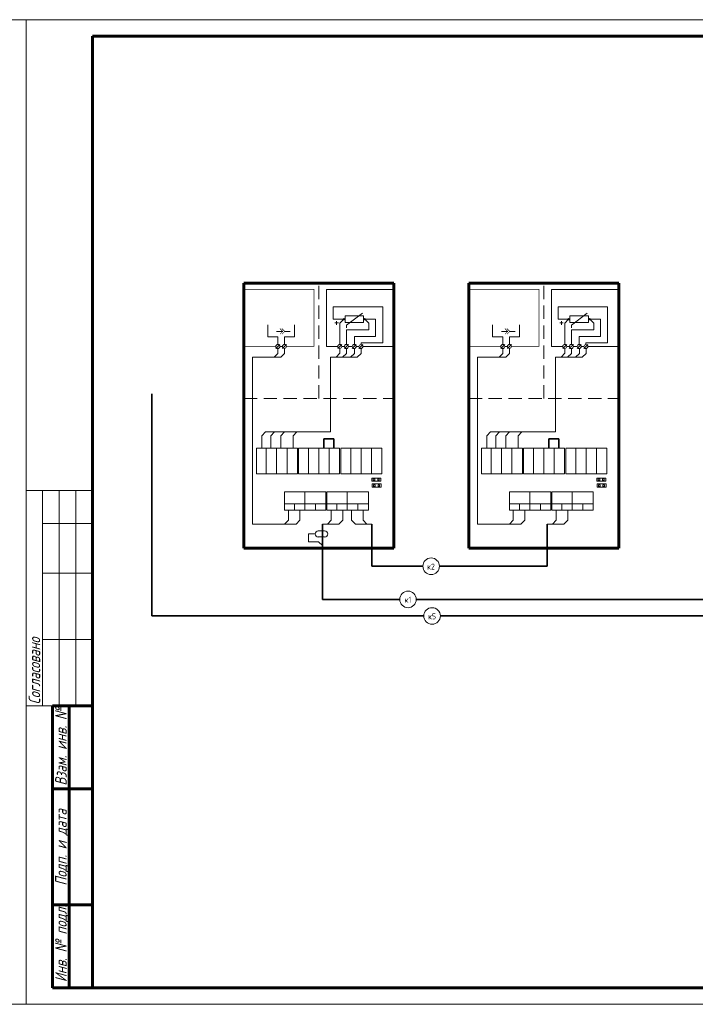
# Model space of a CAD drawing. Header units: millimetres. Extents: x 0 to 840, y 0 to 297.
# Tile 2 of 3: x 418 to 622, y 0 to 297. Entities that reach past the tile are written whole.
import ezdxf

# ---------------------------------------------------------------- set-up
doc = ezdxf.new("R2010")
doc.units = ezdxf.units.MM
for name, pattern in [('K5LT32768', [0]), ('K5LT32769', [0]), ('K5LT_BASIC', [0]), ('K5LT_DASHED', [6, 4, -2]), ('K5LT_THIN', [0])]:
    doc.linetypes.add(name, pattern=pattern)
doc.layers.add('Системный слой', color=7, linetype='Continuous')
doc.styles.add('KTEXTSTYLE', font='gost_au.shx', dxfattribs={"width": 0.96, "height": 5})

# ---------------------------------------------------------------- blocks, each defined once
blk = doc.blocks.new('U33')
at = {"layer": 'Системный слой', "color": 7, "linetype": 'K5LT_THIN', "lineweight": 18}
for p, q in [((508.18, 142.83), (510.08, 142.83)), ((508.18, 140.96), (510.08, 140.96))]:
    blk.add_line(p, q, dxfattribs=at)
for centre, start, end in [((508.18, 141.89), 90, 270), ((510.08, 141.89), 270, 90)]:
    blk.add_arc(centre, 0.934, start, end, dxfattribs=at)
blk = doc.blocks.new('U34')
at = {"layer": 'Системный слой', "color": 7, "linetype": 'K5LT_THIN', "lineweight": 18}
for p, q in [((497.45, 202.98), (495.58, 202.98)), ((499.66, 202.98), (498.05, 202.98))]:
    blk.add_line(p, q, dxfattribs=at)
at = {"layer": 'Системный слой', "color": 7, "linetype": 'K5LT_THIN', "const_width": 0.18}
for points in [[(496.61, 202.13), (497.45, 202.98), (496.61, 203.83)], [(497.21, 202.13), (498.05, 202.98), (497.21, 203.83)]]:
    blk.add_lwpolyline(points, dxfattribs=at)
blk = doc.blocks.new('U35')
at = {"layer": 'Системный слой', "color": 7, "linetype": 'K5LT_THIN', "lineweight": 18}
for p, q in [((565.34, 202.98), (563.46, 202.98)), ((567.54, 202.98), (565.94, 202.98))]:
    blk.add_line(p, q, dxfattribs=at)
at = {"layer": 'Системный слой', "color": 7, "linetype": 'K5LT_THIN', "const_width": 0.18}
for points in [[(564.49, 202.13), (565.34, 202.98), (564.49, 203.83)], [(565.09, 202.13), (565.94, 202.98), (565.09, 203.83)]]:
    blk.add_lwpolyline(points, dxfattribs=at)

msp = doc.modelspace()

# ---------------------------------------------------------------- linework, layer by layer
at = {"color": 7, "linetype": 'K5LT_THIN', "lineweight": 18}
for p, q in [((0, 297), (420, 297)), ((420, 0), (420, 297)), ((420, 297), (840, 297)), ((420, 297), (420, 0)), ((440, 155), (420, 155)), ((425, 90), (425, 155)), ((430, 90), (430, 155)), ((435, 90), (435, 155)), ((440, 145), (425, 145)), ((440, 130), (425, 130)), ((440, 110), (425, 110)), ((440, 90), (420, 90)), ((420, 0), (0, 0)), ((840, 0), (420, 0))]:
    msp.add_line(p, q, dxfattribs=at)
at = {"color": 5, "linetype": 'K5LT_BASIC', "lineweight": 60, "true_color": 0x0000ff}
for p, q in [((440, 5), (440, 292)), ((440, 292), (835, 292)), ((428, 5), (428, 90)), ((440, 90), (428, 90)), ((433, 5), (433, 90)), ((440, 65), (428, 65)), ((440, 30), (428, 30)), ((440, 5), (428, 5)), ((835, 5), (440, 5))]:
    msp.add_line(p, q, dxfattribs=at)
at = {"layer": 'Системный слой', "color": 5, "linetype": 'K5LT_BASIC', "lineweight": 60, "true_color": 0x0000ff}
for p, q in [((485.71, 217.55), (530.94, 217.55)), ((485.71, 137.56), (485.71, 217.55)), ((530.94, 217.55), (530.94, 137.56)), ((553.59, 217.55), (598.82, 217.55)), ((553.59, 137.56), (553.59, 217.55)), ((598.82, 217.55), (598.82, 137.56)), ((530.94, 198.44), (530.94, 215.66)), ((598.82, 198.44), (598.82, 215.66)), ((530.94, 137.56), (485.71, 137.56)), ((598.82, 137.56), (553.59, 137.56))]:
    msp.add_line(p, q, dxfattribs=at)
at = {"layer": 'Системный слой', "color": 7, "linetype": 'K5LT_DASHED', "lineweight": 18}
for p, q in [((508.33, 182.74), (508.33, 217.55)), ((576.21, 182.74), (576.21, 217.55)), ((485.71, 182.74), (530.94, 182.74)), ((553.59, 182.74), (598.82, 182.74))]:
    msp.add_line(p, q, dxfattribs=at)
at = {"layer": 'Системный слой', "color": 7, "linetype": 'K5LT_THIN', "lineweight": 18}
for p, q in [((510.63, 215.66), (510.63, 198.44)), ((530.94, 215.66), (510.63, 215.66)), ((578.52, 215.66), (578.52, 198.44)), ((598.82, 215.66), (578.52, 215.66)), ((512.64, 206.63), (512.64, 210.36)), ((512.64, 210.36), (527.61, 210.36)), ((516.65, 204.83), (521.47, 208.44)), ((527.61, 210.36), (527.61, 199.54)), ((580.52, 206.63), (580.52, 210.36)), ((580.52, 210.36), (595.49, 210.36)), ((584.54, 204.83), (589.35, 208.44)), ((595.49, 210.36), (595.49, 199.54)), ((492.91, 204.95), (492.91, 201.35)), ((501.04, 204.95), (501.04, 201.35)), ((516.25, 206.63), (512.64, 206.63)), ((513.16, 205.54), (514.24, 205.54)), ((513.7, 205), (513.7, 206.08)), ((515.85, 206.63), (514.65, 205.43)), ((514.65, 205.43), (514.65, 199.04)), ((516.25, 207.64), (521.87, 207.64)), ((516.25, 205.63), (516.25, 207.64)), ((521.87, 205.63), (516.25, 205.63)), ((521.87, 207.64), (521.87, 205.63)), ((521.87, 206.63), (525.48, 206.63)), ((522.27, 206.63), (523.48, 205.43)), ((523.48, 205.43), (523.48, 203.42)), ((525.48, 206.63), (525.48, 201.42)), ((560.79, 204.95), (560.79, 201.35)), ((568.93, 204.95), (568.93, 201.35)), ((584.13, 206.63), (580.52, 206.63)), ((581.05, 205.54), (582.12, 205.54)), ((581.58, 205), (581.58, 206.08)), ((583.73, 206.63), (582.53, 205.43)), ((582.53, 205.43), (582.53, 199.04)), ((584.13, 207.64), (589.75, 207.64)), ((584.13, 205.63), (584.13, 207.64)), ((589.75, 205.63), (584.13, 205.63)), ((589.75, 207.64), (589.75, 205.63)), ((589.75, 206.63), (593.36, 206.63)), ((590.15, 206.63), (591.36, 205.43)), ((591.36, 205.43), (591.36, 203.42)), ((593.36, 206.63), (593.36, 201.42)), ((516.65, 204.83), (516.65, 204.04)), ((523.48, 203.42), (516.65, 203.42)), ((516.65, 203.42), (516.65, 199.02)), ((584.54, 204.83), (584.54, 204.04)), ((591.36, 203.42), (584.54, 203.42)), ((584.54, 203.42), (584.54, 199.02)), ((495.97, 201.35), (492.91, 201.35)), ((495.36, 197.82), (496.57, 199.02)), ((495.97, 201.35), (495.97, 199.04)), ((497.38, 197.84), (498.58, 199.04)), ((497.98, 201.35), (497.98, 199.04)), ((497.98, 201.35), (501.04, 201.35)), ((514.07, 197.84), (515.27, 199.04)), ((516.05, 197.82), (517.26, 199.02)), ((518.43, 197.81), (519.64, 199.02)), ((525.48, 201.42), (519.06, 201.42)), ((519.06, 201.42), (519.06, 199.02)), ((520.43, 197.81), (521.64, 199.01)), ((521.07, 199.54), (521.07, 199.01)), ((527.61, 199.54), (521.07, 199.54)), ((563.85, 201.35), (560.79, 201.35)), ((563.25, 197.82), (564.45, 199.02)), ((563.85, 201.35), (563.85, 199.04)), ((565.26, 197.84), (566.47, 199.04)), ((565.87, 201.35), (565.87, 199.04)), ((565.87, 201.35), (568.93, 201.35)), ((581.95, 197.84), (583.15, 199.04)), ((583.93, 197.82), (585.14, 199.02)), ((586.31, 197.81), (587.52, 199.02)), ((593.36, 201.42), (586.94, 201.42)), ((586.94, 201.42), (586.94, 199.02)), ((588.31, 197.81), (589.52, 199.01)), ((588.95, 199.54), (588.95, 199.01)), ((595.49, 199.54), (588.95, 199.54)), ((495.98, 196.34), (494.84, 195.19)), ((495.98, 197.82), (495.98, 196.34)), ((496.57, 198.44), (497.38, 198.44)), ((497.98, 196.34), (496.84, 195.19)), ((497.98, 197.84), (497.98, 196.34)), ((510.63, 198.44), (514.07, 198.44)), ((514.72, 196.37), (513.55, 195.19)), ((514.72, 197.84), (514.72, 196.37)), ((515.27, 198.44), (516.05, 198.44)), ((516.71, 196.35), (515.53, 195.17)), ((516.71, 197.82), (516.71, 196.35)), ((517.25, 198.44), (518.43, 198.44)), ((519.09, 196.34), (517.91, 195.17)), ((519.09, 197.82), (519.09, 196.34)), ((519.64, 198.44), (520.43, 198.44)), ((521.12, 196.34), (519.95, 195.16)), ((521.12, 197.81), (521.12, 196.34)), ((521.63, 198.44), (530.94, 198.44)), ((563.87, 196.34), (562.72, 195.19)), ((563.87, 197.82), (563.87, 196.34)), ((564.45, 198.44), (565.26, 198.44)), ((565.87, 196.34), (564.72, 195.19)), ((565.87, 197.84), (565.87, 196.34)), ((578.52, 198.44), (581.95, 198.44)), ((582.61, 196.37), (581.43, 195.19)), ((582.61, 197.84), (582.61, 196.37)), ((583.15, 198.44), (583.93, 198.44)), ((584.59, 196.35), (583.41, 195.17)), ((584.59, 197.82), (584.59, 196.35)), ((585.14, 198.44), (586.32, 198.44)), ((586.97, 196.34), (585.79, 195.17)), ((586.97, 197.82), (586.97, 196.34)), ((587.52, 198.44), (588.31, 198.44)), ((589.01, 196.34), (587.83, 195.16)), ((589.01, 197.81), (589.01, 196.34)), ((589.52, 198.44), (598.82, 198.44)), ((496.84, 195.19), (488.37, 195.19)), ((488.37, 144.86), (488.37, 195.19)), ((511.9, 172.66), (511.9, 195.19)), ((519.98, 195.19), (511.9, 195.19)), ((564.72, 195.19), (556.25, 195.19)), ((556.25, 144.86), (556.25, 195.19)), ((579.78, 172.66), (579.78, 195.19)), ((587.86, 195.19), (579.78, 195.19)), ((491.14, 171.52), (492.29, 172.66)), ((511.9, 172.66), (492.29, 172.66)), ((493.83, 171.52), (494.97, 172.66)), ((496.86, 171.52), (498.01, 172.66)), ((500.59, 171.52), (501.74, 172.66)), ((559.03, 171.52), (560.17, 172.66)), ((579.78, 172.66), (560.17, 172.66)), ((561.71, 171.52), (562.85, 172.66)), ((564.75, 171.52), (565.89, 172.66)), ((568.47, 171.52), (569.62, 172.66)), ((491.14, 167.73), (491.14, 171.52)), ((493.83, 167.73), (493.83, 171.52)), ((496.86, 167.73), (496.86, 171.52)), ((500.59, 167.73), (500.59, 171.52)), ((559.03, 167.73), (559.03, 171.52)), ((561.71, 167.73), (561.71, 171.52)), ((564.75, 167.73), (564.75, 171.52)), ((568.47, 167.73), (568.47, 171.52)), ((524.32, 157.78), (524.32, 158.75)), ((524.32, 158.75), (527.1, 158.75)), ((527.1, 157.78), (524.32, 157.78)), ((524.78, 158.47), (524.78, 158)), ((525.25, 158.47), (524.78, 158.47)), ((524.78, 158), (525.25, 158)), ((525.25, 158), (525.25, 158.47)), ((526.1, 158.47), (526.1, 158)), ((526.57, 158.47), (526.1, 158.47)), ((526.1, 158), (526.57, 158)), ((526.57, 158), (526.57, 158.47)), ((527.1, 158.75), (527.1, 157.78)), ((592.21, 157.78), (592.21, 158.75)), ((592.21, 158.75), (594.98, 158.75)), ((594.98, 157.78), (592.21, 157.78)), ((592.66, 158.47), (592.66, 158)), ((593.13, 158.47), (592.66, 158.47)), ((592.66, 158), (593.13, 158)), ((593.13, 158), (593.13, 158.47)), ((593.99, 158.47), (593.99, 158)), ((594.45, 158.47), (593.99, 158.47)), ((593.99, 158), (594.45, 158)), ((594.45, 158), (594.45, 158.47)), ((594.98, 158.75), (594.98, 157.78)), ((524.43, 155.97), (524.43, 156.95)), ((524.43, 156.95), (527.2, 156.95)), ((527.2, 155.97), (524.43, 155.97)), ((525.35, 156.66), (524.88, 156.66)), ((524.88, 156.66), (524.88, 156.2)), ((524.88, 156.2), (525.35, 156.2)), ((525.35, 156.2), (525.35, 156.66)), ((526.67, 156.66), (526.21, 156.66)), ((526.21, 156.66), (526.21, 156.2)), ((526.21, 156.2), (526.67, 156.2)), ((526.67, 156.2), (526.67, 156.66)), ((527.2, 156.95), (527.2, 155.97)), ((592.31, 155.97), (592.31, 156.95)), ((592.31, 156.95), (595.08, 156.95)), ((595.08, 155.97), (592.31, 155.97)), ((593.23, 156.66), (592.77, 156.66)), ((592.77, 156.66), (592.77, 156.2)), ((592.77, 156.2), (593.23, 156.2)), ((593.23, 156.2), (593.23, 156.66)), ((594.55, 156.66), (594.09, 156.66)), ((594.09, 156.66), (594.09, 156.2)), ((594.09, 156.2), (594.55, 156.2)), ((594.55, 156.2), (594.55, 156.66)), ((595.08, 156.95), (595.08, 155.97)), ((499.15, 149.06), (499.15, 146)), ((502.6, 149.06), (502.6, 146)), ((512.1, 149.06), (512.1, 146)), ((515.55, 149.06), (515.55, 146)), ((518.22, 149.06), (518.22, 146)), ((521.68, 149.06), (521.68, 146)), ((567.03, 149.06), (567.03, 146)), ((570.48, 149.06), (570.48, 146)), ((579.98, 149.06), (579.98, 146)), ((583.44, 149.06), (583.44, 146)), ((499.15, 146), (498, 144.86)), ((502.6, 146), (501.46, 144.86)), ((512.1, 146), (510.95, 144.86)), ((515.55, 146), (514.41, 144.86)), ((518.22, 146), (519.37, 144.86)), ((521.68, 146), (522.82, 144.86)), ((567.03, 146), (565.88, 144.86)), ((570.48, 146), (569.34, 144.86)), ((579.98, 146), (578.84, 144.86)), ((583.44, 146), (582.29, 144.86)), ((501.46, 144.86), (488.37, 144.86)), ((501.46, 144.86), (496.46, 144.86)), ((514.41, 144.86), (509.41, 144.86)), ((519.37, 144.86), (524.37, 144.86)), ((569.34, 144.86), (556.25, 144.86)), ((569.34, 144.86), (564.34, 144.86)), ((582.29, 144.86), (577.29, 144.86)), ((507.25, 141.89), (505.18, 141.89)), ((505.18, 141.89), (505.18, 139.49)), ((508.27, 139.49), (505.18, 139.49)), ((508.27, 139.49), (509.41, 138.35))]:
    msp.add_line(p, q, dxfattribs=at)
at = {"layer": 'Системный слой', "color": 7, "linetype": 'K5LT32768', "lineweight": 35}
for p, q in [((457.96, 184.16), (457.96, 117.14)), ((509.9, 167.73), (509.9, 170.62)), ((509.9, 170.62), (512.86, 170.62)), ((512.86, 170.62), (512.86, 167.73)), ((577.78, 167.73), (577.78, 170.62)), ((577.78, 170.62), (580.74, 170.62)), ((580.74, 170.62), (580.74, 167.73)), ((509.41, 144.86), (509.41, 122.14)), ((524.37, 144.86), (524.37, 132.14)), ((577.29, 144.86), (577.29, 132.14)), ((539.73, 132.14), (524.37, 132.14)), ((577.29, 132.14), (544.73, 132.14)), ((509.41, 122.14), (532.75, 122.14)), ((537.75, 122.14), (711.98, 122.14)), ((457.96, 117.14), (540.01, 117.14)), ((545.01, 117.14), (661.98, 117.14))]:
    msp.add_line(p, q, dxfattribs=at)
at = {"layer": 'Системный слой', "color": 18, "linetype": 'K5LT32769', "lineweight": 15, "true_color": 0x010101}
for p, q in [((489.52, 167.73), (501.89, 167.73)), ((489.52, 167.71), (489.52, 160.05)), ((492.5, 167.73), (492.5, 160.03)), ((495.61, 167.73), (495.61, 160.03)), ((498.75, 167.73), (498.75, 160.03)), ((501.89, 167.73), (501.89, 160.03)), ((502.23, 167.73), (514.6, 167.73)), ((502.23, 167.71), (502.23, 160.05)), ((505.21, 167.73), (505.21, 160.03)), ((508.33, 167.73), (508.33, 160.03)), ((511.46, 167.73), (511.46, 160.03)), ((514.6, 167.73), (514.6, 160.03)), ((514.99, 167.72), (527.36, 167.72)), ((514.99, 167.7), (514.99, 160.04)), ((517.97, 167.72), (517.97, 160.02)), ((521.09, 167.72), (521.09, 160.02)), ((524.23, 167.72), (524.23, 160.02)), ((527.36, 167.72), (527.36, 160.02)), ((557.4, 167.73), (569.77, 167.73)), ((557.4, 167.71), (557.4, 160.05)), ((560.38, 167.73), (560.38, 160.03)), ((563.5, 167.73), (563.5, 160.03)), ((566.63, 167.73), (566.63, 160.03)), ((569.77, 167.73), (569.77, 160.03)), ((570.11, 167.73), (582.48, 167.73)), ((570.11, 167.71), (570.11, 160.05)), ((573.09, 167.73), (573.09, 160.03)), ((576.21, 167.73), (576.21, 160.03)), ((579.35, 167.73), (579.35, 160.03)), ((582.48, 167.73), (582.48, 160.03)), ((582.87, 167.72), (595.24, 167.72)), ((582.87, 167.7), (582.87, 160.04)), ((585.85, 167.72), (585.85, 160.02)), ((588.97, 167.72), (588.97, 160.02)), ((592.11, 167.72), (592.11, 160.02)), ((595.24, 167.72), (595.24, 160.02)), ((489.52, 160.03), (501.89, 160.03)), ((502.23, 160.03), (514.6, 160.03)), ((514.99, 160.02), (527.36, 160.02)), ((557.4, 160.03), (569.77, 160.03)), ((570.11, 160.03), (582.48, 160.03)), ((582.87, 160.02), (595.24, 160.02)), ((497.99, 149.06), (497.99, 154.61)), ((497.99, 154.61), (510.5, 154.61)), ((504.12, 154.61), (504.12, 149.06)), ((510.5, 154.61), (510.5, 149.06)), ((510.78, 154.61), (523.29, 154.61)), ((510.78, 149.06), (510.78, 154.61)), ((516.91, 154.61), (516.91, 149.06)), ((523.29, 154.61), (523.29, 149.06)), ((565.87, 149.06), (565.87, 154.61)), ((565.87, 154.61), (578.38, 154.61)), ((572, 154.61), (572, 149.06)), ((578.38, 154.61), (578.38, 149.06)), ((578.66, 154.61), (591.17, 154.61)), ((578.66, 149.06), (578.66, 154.61)), ((584.79, 154.61), (584.79, 149.06)), ((591.17, 154.61), (591.17, 149.06)), ((510.5, 150.93), (497.99, 150.93)), ((510.5, 149.06), (497.99, 149.06)), ((501.04, 150.93), (501.04, 149.06)), ((507.32, 150.93), (507.32, 149.05)), ((523.29, 150.93), (510.78, 150.93)), ((523.29, 149.06), (510.78, 149.06)), ((513.82, 150.93), (513.82, 149.06)), ((520.11, 150.93), (520.11, 149.05)), ((578.38, 150.93), (565.87, 150.93)), ((578.38, 149.06), (565.87, 149.06)), ((568.92, 150.93), (568.92, 149.06)), ((575.2, 150.93), (575.2, 149.05)), ((591.17, 150.93), (578.66, 150.93)), ((591.17, 149.06), (578.66, 149.06)), ((581.71, 150.93), (581.71, 149.06)), ((587.99, 150.93), (587.99, 149.05))]:
    msp.add_line(p, q, dxfattribs=at)
at = {"layer": 'Системный слой', "color": 7, "linetype": 'K5LT_THIN', "const_width": 0.18}
for points in [[(495.37, 198.44), (485.71, 198.44), (485.71, 215.66), (506.86, 215.66), (506.86, 198.44), (498.58, 198.44)], [(563.25, 198.44), (553.59, 198.44), (553.59, 215.66), (574.74, 215.66), (574.74, 198.44), (566.47, 198.44)], [(497.38, 198.44), (496.57, 198.44)], [(497.38, 198.44), (496.57, 198.44)], [(506.86, 198.44), (498.58, 198.44)], [(565.26, 198.44), (564.45, 198.44)], [(565.26, 198.44), (564.45, 198.44)], [(574.74, 198.44), (566.47, 198.44)]]:
    msp.add_lwpolyline(points, dxfattribs=at)
at = {"layer": 'Системный слой', "color": 7, "linetype": 'K5LT_THIN', "lineweight": 18}
for centre, radius in [((515.85, 206.63), 0.201), ((522.27, 206.63), 0.201), ((583.73, 206.63), 0.201), ((590.15, 206.63), 0.201), ((495.97, 198.42), 0.602), ((497.98, 198.44), 0.602), ((514.67, 198.44), 0.602), ((516.65, 198.42), 0.602), ((519.03, 198.42), 0.602), ((521.03, 198.41), 0.602), ((563.85, 198.42), 0.602), ((565.87, 198.44), 0.602), ((582.55, 198.44), 0.602), ((584.54, 198.42), 0.602), ((586.92, 198.42), 0.602), ((588.92, 198.41), 0.602)]:
    msp.add_circle(centre, radius, dxfattribs=at)
for centre in [(542.23, 132.14), (535.25, 122.14), (542.51, 117.14)]:
    msp.add_arc(centre, 2.5, 0, 360, dxfattribs=at)

# ---------------------------------------------------------------- block references
at = {"layer": 'Системный слой'}
for name in ['U34', 'U35', 'U33']:
    msp.add_blockref(name, (0, 0), dxfattribs=at)

# ---------------------------------------------------------------- texts
at = {"color": 7, "char_height": 2.5, "attachment_point": 1, "rotation": 90, "style": 'KTEXTSTYLE'}
for s, insert in [('\\H3.5;\\W0.965;\\Q15;\\Q15;Согласовано', (420.77, 90.5)), ('\\H3.5;\\W0.965;\\Q15;\\Q15;Взам. инв. №', (428.77, 65.98)), ('\\H3.5;\\W0.965;\\Q15;\\Q15;Подп. и дата', (428.77, 35.8)), ('\\H3.5;\\W0.965;\\Q15;\\Q15;Инв. № подл.', (428.77, 6.71))]:
    msp.add_mtext(s, dxfattribs=dict(at, insert=insert))
at = {"layer": 'Системный слой', "color": 7, "char_height": 2.5, "attachment_point": 1, "style": 'KTEXTSTYLE'}
for s, insert in [('\\H3.5;\\W0.965;\\Q15;\\Q0;\\H1.80;к2', (541.04, 132.93)), ('\\H3.5;\\W0.965;\\Q15;\\Q0;\\H1.80;к1', (534.23, 122.93)), ('\\H3.5;\\W0.965;\\Q15;\\Q0;\\H1.80;к5', (541.32, 117.93))]:
    msp.add_mtext(s, dxfattribs=dict(at, insert=insert))

doc.saveas('drawing.dxf')
